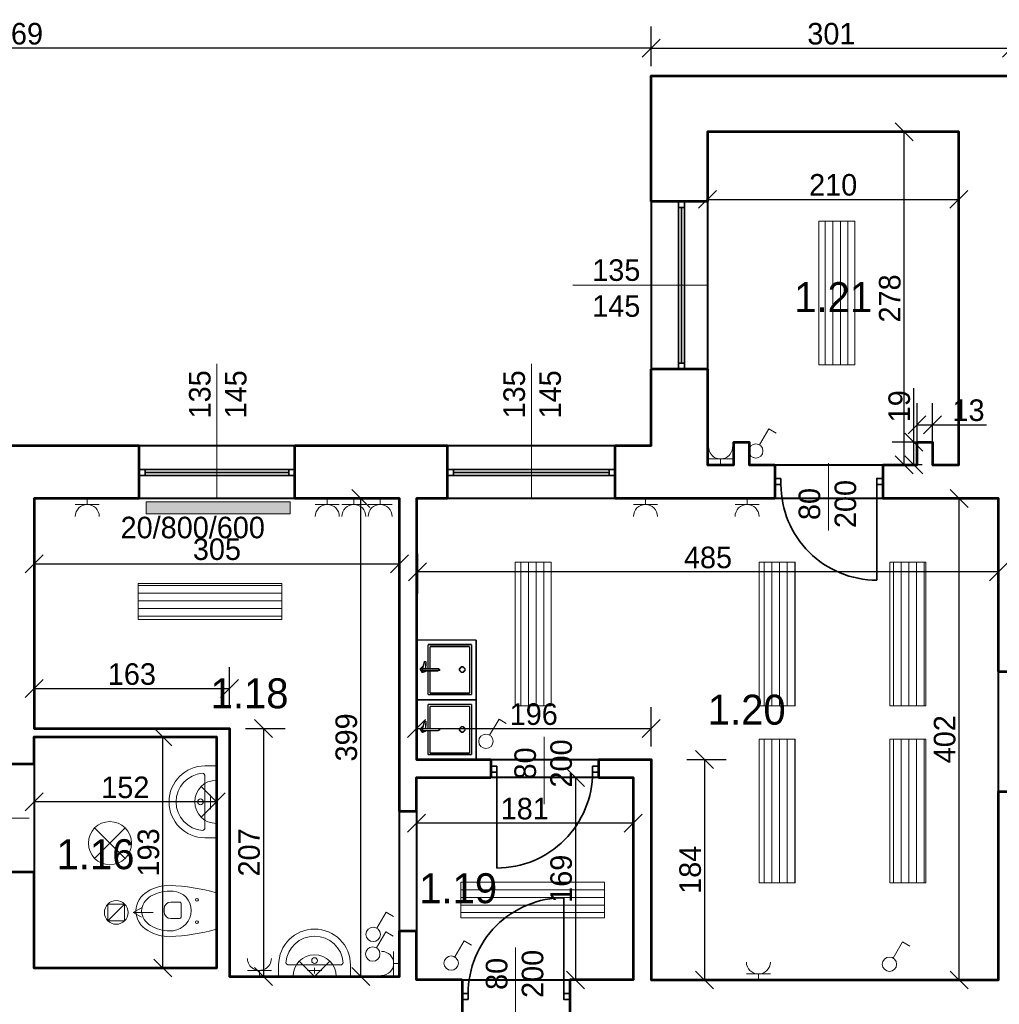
# Model space of a CAD drawing. Header units: millimetres. Extents: x 410204 to 467463, y -88400 to -47908.
# Tile 15 of 30: x 461798 to 462616, y -52045 to -51223. Entities that reach past the tile are written whole.
import ezdxf
from ezdxf.enums import TextEntityAlignment as Align

# ---------------------------------------------------------------- set-up
doc = ezdxf.new("R2010")
doc.units = ezdxf.units.MM
doc.linetypes.add('ACAD_ISO03W100', pattern=[30, 12, -18])
for name, color, linetype, lineweight in [('Apow', 1, 'Continuous', 40), ('Armatura', 7, 'Continuous', 5), ('drzwi', 53, 'Continuous', 35), ('gniazdo', 4, 'Continuous', 18), ('grzejnik', 20, 'Continuous', 18), ('komin', 213, 'Continuous', 18), ('okno', 211, 'Continuous', 35), ('opis', 47, 'Continuous', 18), ('opis powierzchnie', 10, 'Continuous', 18), ('oświetlenie', 40, 'Continuous', 18), ('przerywana', 120, 'ACAD_ISO03W100', 9), ('sanitariaty', 7, 'Continuous', 5), ('widok', 136, 'Continuous', 18), ('ściany', 21, 'Continuous', 53)]:
    doc.layers.add(name, color=color, linetype=linetype, lineweight=lineweight)
doc.layers.add('wymiary wewn', color=151, linetype='Continuous')
doc.layers.add('wymiary zewn', color=82, linetype='Continuous')
doc.dimstyles.new('1 100', dxfattribs={"dimtxt": 18, "dimasz": 15, "dimexe": 18, "dimexo": 0.0625, "dimgap": 3, "dimtad": 1, "dimdec": 0, "dimzin": 0, "dimdsep": 46, "dimtxsty": 'Standard', "dimblk": 'OBLIQUE', "dimcen": 0.09, "dimadec": 0, "dimazin": 0, "dimtfac": 1, "dimtdec": 0, "dimtofl": 0, "dimtmove": 0, "dimatfit": 3, "dimldrblk": 'OBLIQUE', "dimfxl": 15, "dimfxlon": 1, "dimtolj": 1, "dimtzin": 0, "dimarcsym": 0})

# ---------------------------------------------------------------- blocks, each defined once
blk = doc.blocks.new('_Oblique')
at = {"color": 0, "linetype": 'ByBlock', "lineweight": -2}
blk.add_line((-0.5, -0.5), (0.5, 0.5), dxfattribs=at)
blk = doc.blocks.new('*D15872')
at = {"layer": 'Defpoints', "color": 0}
for p in [(461810.19, -51622.62), (462115.19, -51622.62), (462115.19, -51677.08)]:
    blk.add_point(p, dxfattribs=at)
at = {"layer": 'wymiary wewn', "color": 0, "lineweight": -2}
for p, q in [((461810.19, -51662.08), (461810.19, -51695.08)), ((462115.19, -51662.08), (462115.19, -51695.08)), ((461810.19, -51677.08), (462115.19, -51677.08))]:
    blk.add_line(p, q, dxfattribs=at)
at = {"layer": 'wymiary wewn', "color": 0, "linetype": 'ByBlock', "lineweight": -2, "xscale": 15, "yscale": 15, "zscale": 15, "rotation": 180}
blk.add_blockref('_Oblique', (461810.19, -51677.08), dxfattribs=at)
at = {"layer": 'wymiary wewn', "color": 0, "linetype": 'ByBlock', "lineweight": -2, "xscale": 15, "yscale": 15, "zscale": 15}
blk.add_blockref('_Oblique', (462115.19, -51677.08), dxfattribs=at)
at = {"layer": 'wymiary wewn', "color": 0, "insert": (461962.69, -51665.08), "char_height": 18, "attachment_point": 5}
blk.add_mtext('\\A1;305', dxfattribs=at)
blk = doc.blocks.new('*D15873')
at = {"layer": 'Defpoints', "color": 0}
for p in [(462082.77, -51622.62), (462115.19, -51622.62), (462115.19, -52021.62)]:
    blk.add_point(p, dxfattribs=at)
at = {"layer": 'wymiary wewn', "color": 0, "lineweight": -2}
for p, q in [((462097.77, -51622.62), (462064.77, -51622.62)), ((462082.77, -52021.62), (462082.77, -51622.62)), ((462097.77, -52021.62), (462064.77, -52021.62))]:
    blk.add_line(p, q, dxfattribs=at)
at = {"layer": 'wymiary wewn', "color": 0, "linetype": 'ByBlock', "lineweight": -2, "xscale": 15, "yscale": 15, "zscale": 15}
for p, rotation in [((462082.77, -51622.62), 90), ((462082.77, -52021.62), 270)]:
    blk.add_blockref('_Oblique', p, dxfattribs=dict(at, rotation=rotation))
at = {"layer": 'wymiary wewn', "color": 0, "insert": (462070.77, -51822.12), "char_height": 18, "attachment_point": 5, "rotation": 90}
blk.add_mtext('\\A1;399', dxfattribs=at)
blk = doc.blocks.new('*D15874')
at = {"layer": 'Defpoints', "color": 0}
for p in [(461810.19, -51821.62), (461962.19, -51821.62), (461810.19, -51875.91)]:
    blk.add_point(p, dxfattribs=at)
at = {"layer": 'wymiary wewn', "color": 0, "lineweight": -2}
for p, q in [((461810.19, -51860.91), (461810.19, -51893.91)), ((461962.19, -51860.91), (461962.19, -51893.91)), ((461962.19, -51875.91), (461810.19, -51875.91))]:
    blk.add_line(p, q, dxfattribs=at)
at = {"layer": 'wymiary wewn', "color": 0, "linetype": 'ByBlock', "lineweight": -2, "xscale": 15, "yscale": 15, "zscale": 15, "rotation": 180}
blk.add_blockref('_Oblique', (461810.19, -51875.91), dxfattribs=at)
at = {"layer": 'wymiary wewn', "color": 0, "linetype": 'ByBlock', "lineweight": -2, "xscale": 15, "yscale": 15, "zscale": 15}
blk.add_blockref('_Oblique', (461962.19, -51875.91), dxfattribs=at)
at = {"layer": 'wymiary wewn', "color": 0, "insert": (461886.19, -51863.91), "char_height": 18, "attachment_point": 5}
blk.add_mtext('\\A1;152', dxfattribs=at)
blk = doc.blocks.new('*D15875')
at = {"layer": 'Defpoints', "color": 0}
for p in [(461917.56, -51821.62), (461962.19, -51821.62), (461962.19, -52014.62)]:
    blk.add_point(p, dxfattribs=at)
at = {"layer": 'wymiary wewn', "color": 0, "lineweight": -2}
for p, q in [((461932.56, -51821.62), (461899.56, -51821.62)), ((461917.56, -52014.62), (461917.56, -51821.62)), ((461932.56, -52014.62), (461899.56, -52014.62))]:
    blk.add_line(p, q, dxfattribs=at)
at = {"layer": 'wymiary wewn', "color": 0, "linetype": 'ByBlock', "lineweight": -2, "xscale": 15, "yscale": 15, "zscale": 15}
for p, rotation in [((461917.56, -51821.62), 90), ((461917.56, -52014.62), 270)]:
    blk.add_blockref('_Oblique', p, dxfattribs=dict(at, rotation=rotation))
at = {"layer": 'wymiary wewn', "color": 0, "insert": (461905.56, -51918.12), "char_height": 18, "attachment_point": 5, "rotation": 90}
blk.add_mtext('\\A1;193', dxfattribs=at)
blk = doc.blocks.new('*D15876')
at = {"layer": 'Defpoints', "color": 0}
for p in [(462130.19, -51622.62), (462615.19, -51622.62), (462130.19, -51683.96)]:
    blk.add_point(p, dxfattribs=at)
at = {"layer": 'wymiary wewn', "color": 0, "lineweight": -2}
for p, q in [((462130.19, -51668.96), (462130.19, -51701.96)), ((462615.19, -51668.96), (462615.19, -51701.96)), ((462615.19, -51683.96), (462130.19, -51683.96))]:
    blk.add_line(p, q, dxfattribs=at)
at = {"layer": 'wymiary wewn', "color": 0, "linetype": 'ByBlock', "lineweight": -2, "xscale": 15, "yscale": 15, "zscale": 15, "rotation": 180}
blk.add_blockref('_Oblique', (462130.19, -51683.96), dxfattribs=at)
at = {"layer": 'wymiary wewn', "color": 0, "linetype": 'ByBlock', "lineweight": -2, "xscale": 15, "yscale": 15, "zscale": 15}
blk.add_blockref('_Oblique', (462615.19, -51683.96), dxfattribs=at)
at = {"layer": 'wymiary wewn', "color": 0, "insert": (462372.69, -51671.96), "char_height": 18, "attachment_point": 5}
blk.add_mtext('\\A1;485', dxfattribs=at)
blk = doc.blocks.new('*D15879')
at = {"layer": 'Defpoints', "color": 0}
for p in [(462582.35, -51622.62), (462615.19, -51622.62), (462615.19, -52024.62)]:
    blk.add_point(p, dxfattribs=at)
at = {"layer": 'wymiary wewn', "color": 0, "lineweight": -2}
for p, q in [((462597.35, -51622.62), (462564.35, -51622.62)), ((462582.35, -52024.62), (462582.35, -51622.62)), ((462597.35, -52024.62), (462564.35, -52024.62))]:
    blk.add_line(p, q, dxfattribs=at)
at = {"layer": 'wymiary wewn', "color": 0, "linetype": 'ByBlock', "lineweight": -2, "xscale": 15, "yscale": 15, "zscale": 15}
for p, rotation in [((462582.35, -51622.62), 90), ((462582.35, -52024.62), 270)]:
    blk.add_blockref('_Oblique', p, dxfattribs=dict(at, rotation=rotation))
at = {"layer": 'wymiary wewn', "color": 0, "insert": (462570.35, -51823.62), "char_height": 18, "attachment_point": 5, "rotation": 90}
blk.add_mtext('\\A1;402', dxfattribs=at)
blk = doc.blocks.new('*D15880')
at = {"layer": 'Defpoints', "color": 0}
for p in [(462129.19, -51855.62), (462310.19, -51855.62), (462129.19, -51893.67)]:
    blk.add_point(p, dxfattribs=at)
at = {"layer": 'wymiary wewn', "color": 0, "lineweight": -2}
for p, q in [((462129.19, -51878.67), (462129.19, -51911.67)), ((462310.19, -51878.67), (462310.19, -51911.67)), ((462310.19, -51893.67), (462129.19, -51893.67))]:
    blk.add_line(p, q, dxfattribs=at)
at = {"layer": 'wymiary wewn', "color": 0, "linetype": 'ByBlock', "lineweight": -2, "xscale": 15, "yscale": 15, "zscale": 15, "rotation": 180}
blk.add_blockref('_Oblique', (462129.19, -51893.67), dxfattribs=at)
at = {"layer": 'wymiary wewn', "color": 0, "linetype": 'ByBlock', "lineweight": -2, "xscale": 15, "yscale": 15, "zscale": 15}
blk.add_blockref('_Oblique', (462310.19, -51893.67), dxfattribs=at)
at = {"layer": 'wymiary wewn', "color": 0, "insert": (462219.69, -51881.67), "char_height": 18, "attachment_point": 5}
blk.add_mtext('\\A1;181', dxfattribs=at)
blk = doc.blocks.new('*D15881')
at = {"layer": 'Defpoints', "color": 0}
for p in [(462310.19, -51855.62), (462262.15, -52024.62), (462310.19, -52024.62)]:
    blk.add_point(p, dxfattribs=at)
at = {"layer": 'wymiary wewn', "color": 0, "lineweight": -2}
for p, q in [((462277.15, -51855.62), (462244.15, -51855.62)), ((462262.15, -51855.62), (462262.15, -52024.62)), ((462277.15, -52024.62), (462244.15, -52024.62))]:
    blk.add_line(p, q, dxfattribs=at)
at = {"layer": 'wymiary wewn', "color": 0, "linetype": 'ByBlock', "lineweight": -2, "xscale": 15, "yscale": 15, "zscale": 15}
for p, rotation in [((462262.15, -51855.62), 90), ((462262.15, -52024.62), 270)]:
    blk.add_blockref('_Oblique', p, dxfattribs=dict(at, rotation=rotation))
at = {"layer": 'wymiary wewn', "color": 0, "insert": (462250.15, -51940.12), "char_height": 18, "attachment_point": 5, "rotation": 90}
blk.add_mtext('\\A1;169', dxfattribs=at)
blk = doc.blocks.new('*D15882')
at = {"layer": 'Defpoints', "color": 0}
for p in [(462325.19, -51814.78), (462129.19, -51840.62), (462325.19, -51840.62)]:
    blk.add_point(p, dxfattribs=at)
at = {"layer": 'wymiary wewn', "color": 0, "lineweight": -2}
for p, q in [((462129.19, -51829.78), (462129.19, -51796.78)), ((462325.19, -51829.78), (462325.19, -51796.78)), ((462129.19, -51814.78), (462325.19, -51814.78))]:
    blk.add_line(p, q, dxfattribs=at)
at = {"layer": 'wymiary wewn', "color": 0, "linetype": 'ByBlock', "lineweight": -2, "xscale": 15, "yscale": 15, "zscale": 15, "rotation": 180}
blk.add_blockref('_Oblique', (462129.19, -51814.78), dxfattribs=at)
at = {"layer": 'wymiary wewn', "color": 0, "linetype": 'ByBlock', "lineweight": -2, "xscale": 15, "yscale": 15, "zscale": 15}
blk.add_blockref('_Oblique', (462325.19, -51814.78), dxfattribs=at)
at = {"layer": 'wymiary wewn', "color": 0, "insert": (462227.19, -51802.78), "char_height": 18, "attachment_point": 5}
blk.add_mtext('\\A1;196', dxfattribs=at)
blk = doc.blocks.new('*D15883')
at = {"layer": 'Defpoints', "color": 0}
for p in [(462325.19, -51840.62), (462325.19, -52024.62), (462369.87, -52024.62)]:
    blk.add_point(p, dxfattribs=at)
at = {"layer": 'wymiary wewn', "color": 0, "lineweight": -2}
for p, q in [((462354.87, -51840.62), (462387.87, -51840.62)), ((462369.87, -51840.62), (462369.87, -52024.62)), ((462354.87, -52024.62), (462387.87, -52024.62))]:
    blk.add_line(p, q, dxfattribs=at)
at = {"layer": 'wymiary wewn', "color": 0, "linetype": 'ByBlock', "lineweight": -2, "xscale": 15, "yscale": 15, "zscale": 15}
for p, rotation in [((462369.87, -51840.62), 90), ((462369.87, -52024.62), 270)]:
    blk.add_blockref('_Oblique', p, dxfattribs=dict(at, rotation=rotation))
at = {"layer": 'wymiary wewn', "color": 0, "insert": (462357.87, -51932.62), "char_height": 18, "attachment_point": 5, "rotation": 90}
blk.add_mtext('\\A1;184', dxfattribs=at)
blk = doc.blocks.new('*D15884')
at = {"layer": 'Defpoints', "color": 0}
for p in [(461973.19, -51781.33), (461810.19, -51814.62), (461973.19, -51814.62)]:
    blk.add_point(p, dxfattribs=at)
at = {"layer": 'wymiary wewn', "color": 0, "lineweight": -2}
for p, q in [((461810.19, -51796.33), (461810.19, -51763.33)), ((461973.19, -51796.33), (461973.19, -51763.33)), ((461810.19, -51781.33), (461973.19, -51781.33))]:
    blk.add_line(p, q, dxfattribs=at)
at = {"layer": 'wymiary wewn', "color": 0, "linetype": 'ByBlock', "lineweight": -2, "xscale": 15, "yscale": 15, "zscale": 15, "rotation": 180}
blk.add_blockref('_Oblique', (461810.19, -51781.33), dxfattribs=at)
at = {"layer": 'wymiary wewn', "color": 0, "linetype": 'ByBlock', "lineweight": -2, "xscale": 15, "yscale": 15, "zscale": 15}
blk.add_blockref('_Oblique', (461973.19, -51781.33), dxfattribs=at)
at = {"layer": 'wymiary wewn', "color": 0, "insert": (461891.69, -51769.33), "char_height": 18, "attachment_point": 5}
blk.add_mtext('\\A1;163', dxfattribs=at)
blk = doc.blocks.new('*D15885')
at = {"layer": 'Defpoints', "color": 0}
for p in [(461973.19, -51814.62), (461973.19, -52021.62), (462001.62, -52021.62)]:
    blk.add_point(p, dxfattribs=at)
at = {"layer": 'wymiary wewn', "color": 0, "lineweight": -2}
for p, q in [((461986.62, -51814.62), (462019.62, -51814.62)), ((462001.62, -51814.62), (462001.62, -52021.62)), ((461986.62, -52021.62), (462019.62, -52021.62))]:
    blk.add_line(p, q, dxfattribs=at)
at = {"layer": 'wymiary wewn', "color": 0, "linetype": 'ByBlock', "lineweight": -2, "xscale": 15, "yscale": 15, "zscale": 15}
for p, rotation in [((462001.62, -51814.62), 90), ((462001.62, -52021.62), 270)]:
    blk.add_blockref('_Oblique', p, dxfattribs=dict(at, rotation=rotation))
at = {"layer": 'wymiary wewn', "color": 0, "insert": (461989.62, -51918.12), "char_height": 18, "attachment_point": 5, "rotation": 90}
blk.add_mtext('\\A1;207', dxfattribs=at)
blk = doc.blocks.new('*D15890')
at = {"layer": 'Defpoints', "color": 0}
for p in [(462372.19, -51316.62), (462582.19, -51316.62), (462582.19, -51372.87)]:
    blk.add_point(p, dxfattribs=at)
at = {"layer": 'wymiary wewn', "color": 0, "lineweight": -2}
for p, q in [((462372.19, -51357.87), (462372.19, -51390.87)), ((462582.19, -51357.87), (462582.19, -51390.87)), ((462372.19, -51372.87), (462582.19, -51372.87))]:
    blk.add_line(p, q, dxfattribs=at)
at = {"layer": 'wymiary wewn', "color": 0, "linetype": 'ByBlock', "lineweight": -2, "xscale": 15, "yscale": 15, "zscale": 15, "rotation": 180}
blk.add_blockref('_Oblique', (462372.19, -51372.87), dxfattribs=at)
at = {"layer": 'wymiary wewn', "color": 0, "linetype": 'ByBlock', "lineweight": -2, "xscale": 15, "yscale": 15, "zscale": 15}
blk.add_blockref('_Oblique', (462582.19, -51372.87), dxfattribs=at)
at = {"layer": 'wymiary wewn', "color": 0, "insert": (462477.19, -51360.87), "char_height": 18, "attachment_point": 5}
blk.add_mtext('\\A1;210', dxfattribs=at)
blk = doc.blocks.new('*D15891')
at = {"layer": 'Defpoints', "color": 0}
for p in [(462536.52, -51316.62), (462591.19, -51316.62), (462591.19, -51594.62)]:
    blk.add_point(p, dxfattribs=at)
at = {"layer": 'wymiary wewn', "color": 0, "lineweight": -2}
for p, q in [((462551.52, -51316.62), (462518.52, -51316.62)), ((462536.52, -51594.62), (462536.52, -51316.62)), ((462551.52, -51594.62), (462518.52, -51594.62))]:
    blk.add_line(p, q, dxfattribs=at)
at = {"layer": 'wymiary wewn', "color": 0, "linetype": 'ByBlock', "lineweight": -2, "xscale": 15, "yscale": 15, "zscale": 15}
for p, rotation in [((462536.52, -51316.62), 90), ((462536.52, -51594.62), 270)]:
    blk.add_blockref('_Oblique', p, dxfattribs=dict(at, rotation=rotation))
at = {"layer": 'wymiary wewn', "color": 0, "insert": (462524.52, -51455.62), "char_height": 18, "attachment_point": 5, "rotation": 90}
blk.add_mtext('\\A1;278', dxfattribs=at)
blk = doc.blocks.new('*D15892')
at = {"layer": 'Defpoints', "color": 0}
for p in [(462544.44, -51575.62), (462547.19, -51575.62), (462547.19, -51594.62)]:
    blk.add_point(p, dxfattribs=at)
at = {"layer": 'wymiary wewn', "color": 0, "lineweight": -2}
for p, q in [((462544.44, -51575.62), (462544.44, -51530.62)), ((462547.13, -51575.62), (462526.44, -51575.62)), ((462544.44, -51594.62), (462544.44, -51575.62)), ((462547.13, -51594.62), (462526.44, -51594.62))]:
    blk.add_line(p, q, dxfattribs=at)
at = {"layer": 'wymiary wewn', "color": 0, "linetype": 'ByBlock', "lineweight": -2, "xscale": 15, "yscale": 15, "zscale": 15}
for p, rotation in [((462544.44, -51575.62), 90), ((462544.44, -51594.62), 270)]:
    blk.add_blockref('_Oblique', p, dxfattribs=dict(at, rotation=rotation))
at = {"layer": 'wymiary wewn', "color": 0, "insert": (462532.44, -51545.62), "char_height": 18, "attachment_point": 5, "rotation": 90}
blk.add_mtext('\\A1;19', dxfattribs=at)
blk = doc.blocks.new('*D15893')
at = {"layer": 'Defpoints', "color": 0}
for p in [(462560.19, -51561.04), (462547.19, -51575.62), (462560.19, -51575.62)]:
    blk.add_point(p, dxfattribs=at)
at = {"layer": 'wymiary wewn', "color": 0, "lineweight": -2}
for p, q in [((462547.19, -51575.55), (462547.19, -51543.04)), ((462560.19, -51575.55), (462560.19, -51543.04)), ((462547.19, -51561.04), (462560.19, -51561.04)), ((462560.19, -51561.04), (462605.19, -51561.04))]:
    blk.add_line(p, q, dxfattribs=at)
at = {"layer": 'wymiary wewn', "color": 0, "linetype": 'ByBlock', "lineweight": -2, "xscale": 15, "yscale": 15, "zscale": 15, "rotation": 180}
blk.add_blockref('_Oblique', (462547.19, -51561.04), dxfattribs=at)
at = {"layer": 'wymiary wewn', "color": 0, "linetype": 'ByBlock', "lineweight": -2, "xscale": 15, "yscale": 15, "zscale": 15}
blk.add_blockref('_Oblique', (462560.19, -51561.04), dxfattribs=at)
at = {"layer": 'wymiary wewn', "color": 0, "insert": (462590.19, -51549.04), "char_height": 18, "attachment_point": 5}
blk.add_mtext('\\A1;13', dxfattribs=at)
blk = doc.blocks.new('d80')
at = {"layer": 'drzwi'}
blk.add_line((4992.34, 681.03), (5072.34, 681.03), dxfattribs=at)
for points in [[(4987.34, 686.03), (4992.34, 686.03), (4992.34, 681.03), (4987.34, 681.03)], [(4987.34, 601.03), (4992.34, 601.03), (4992.34, 596.03), (4987.34, 596.03)]]:
    blk.add_lwpolyline(points, close=True, dxfattribs=at)
blk.add_arc((4992.34, 681.03), 80, 270, 0, dxfattribs=at)
blk = doc.blocks.new('um2')
at = {"layer": 'sanitariaty'}
for p, q in [((61449.71, 27008.99), (61459.21, 27008.99)), ((61449.71, 26948.99), (61449.71, 27008.99)), ((61459.31, 26957.39), (61459.31, 27000.59)), ((61454.51, 26972.99), (61454.51, 26984.99)), ((61456.91, 26978.99), (61452.11, 26978.99)), ((61449.71, 26948.99), (61459.21, 26948.99))]:
    blk.add_line(p, q, dxfattribs=at)
blk.add_circle((61462.91, 26978.99), 2.4, dxfattribs=at)
for centre, radius, start, end in [((61459.21, 26978.99), 30, 270, 90), ((61461.71, 27000.59), 2.4, 103.83076, 180), ((61459.31, 26978.99), 24, 274.36411, 85.63589), ((61461.71, 26957.39), 2.4, 180, 256.16924)]:
    blk.add_arc(centre, radius, start, end, dxfattribs=at)
blk = doc.blocks.new('lampa')
at = {"layer": 'oświetlenie'}
for p, q in [((135722.53, -38772.71), (135747.98, -38798.16)), ((135722.53, -38798.16), (135747.98, -38772.71))]:
    blk.add_line(p, q, dxfattribs=at)
blk.add_circle((135735.26, -38785.43), 18, dxfattribs=at)
blk = doc.blocks.new('kinkiet')
at = {"layer": 'oświetlenie'}
for q in [(134450.98, -38163.11), (134450.98, -38188.56)]:
    blk.add_line((134438.26, -38175.84), q, dxfattribs=at)
blk.add_arc((134438.26, -38175.84), 18, 270, 90, dxfattribs=at)
blk = doc.blocks.new('świetlówka')
at = {"layer": 'oświetlenie', "transparency": 33554687}
h = blk.add_hatch(dxfattribs=at)
h.set_pattern_fill('ANSI31', color=256, scale=2, angle=45)
h.paths.add_polyline_path([(135304.26, -38767.84), (135304.26, -38887.84), (135334.26, -38887.84), (135334.26, -38767.84)])
at = {"layer": 'oświetlenie'}
blk.add_lwpolyline([(135304.26, -38767.84), (135334.26, -38767.84), (135334.26, -38887.84), (135304.26, -38887.84)], close=True, dxfattribs=at)
blk = doc.blocks.new('gniazdo')
at = {"layer": 'gniazdo'}
for p, q in [((135889.26, -37717.91), (135889.26, -37737.91)), ((135894.26, -37727.91), (135889.26, -37727.91))]:
    blk.add_line(p, q, dxfattribs=at)
blk.add_arc((135879.26, -37727.91), 10, 270, 90, dxfattribs=at)
blk = doc.blocks.new('łącznik')
at = {"layer": 'gniazdo'}
for p, q in [((135306.82, -38673), (135314.71, -38659.62)), ((135314.71, -38659.62), (135320.74, -38663.17))]:
    blk.add_line(p, q, dxfattribs=at)
blk.add_circle((135303.77, -38678.17), 6, dxfattribs=at)
blk = doc.blocks.new('ZLEW')
at = {"layer": 'sanitariaty', "const_width": 1.27}
for points in [[(137057.1, -35373.15), (137007.14, -35373.15), (137007.14, -35423.1)], [(137057.1, -35373.15), (137057.1, -35423.1)], [(137016.87, -35376.96), (137053.28, -35376.96)], [(137016.87, -35397.28), (137016.87, -35376.96)], [(137051.58, -35378.66), (137018.57, -35378.66)], [(137018.57, -35378.66), (137018.57, -35397.28)], [(137051.58, -35417.6), (137051.58, -35378.66)], [(137053.28, -35418.87), (137053.28, -35376.96)], [(137012.88, -35395.58), (137012.3, -35395.58), (137010.6, -35397.21), (137010.56, -35397.5), (137010.5, -35397.77), (137011.77, -35400), (137012.05, -35400.1), (137012.31, -35400.2), (137014.72, -35399.32), (137014.87, -35399.08)], [(137025.35, -35397.28), (137019.42, -35397.28), (137012.21, -35397.28), (137013.91, -35391.35), (137014.76, -35391.35), (137015.19, -35391.78), (137014.76, -35397.28)], [(137012.21, -35397.28), (137012.21, -35398.97)], [(137026.19, -35397.91), (137026.19, -35397.75), (137025.7, -35397.28), (137025.55, -35397.28)], [(137025.55, -35398.54), (137025.7, -35398.54), (137026.19, -35398.06), (137026.19, -35397.91)], [(137025.35, -35398.97), (137019.42, -35398.97), (137012.21, -35398.97)], [(137016.87, -35418.87), (137016.87, -35398.97)], [(137018.57, -35398.97), (137018.57, -35417.6)], [(137016.87, -35418.87), (137053.28, -35418.87)], [(137018.57, -35417.6), (137051.58, -35417.6)], [(137007.14, -35423.1), (137057.1, -35423.1)]]:
    blk.add_lwpolyline(points, dxfattribs=at)
blk.add_lwpolyline([(137047.78, -35397.91), (137047.78, -35397.32), (137046.03, -35395.58), (137045.45, -35395.58), (137044.86, -35395.58), (137043.12, -35397.32), (137043.12, -35397.91), (137043.12, -35398.49), (137044.86, -35400.24), (137045.45, -35400.24), (137046.03, -35400.24), (137047.78, -35398.49), (137047.78, -35397.91)], close=True, dxfattribs=at)
at = {"layer": 'sanitariaty'}
blk.add_lwpolyline([(137026.61, -35398.13), (137026.61, -35397.7), (137026.19, -35397.7), (137025.77, -35398.13), (137026.19, -35398.54), (137026.61, -35398.54), (137026.61, -35398.13)], close=True, dxfattribs=at)
blk.add_lwpolyline([(137026.61, -35398.13), (137026.61, -35397.7), (137026.19, -35397.7), (137025.77, -35398.13), (137026.19, -35398.54), (137026.61, -35398.54), (137026.61, -35398.13)], close=True, dxfattribs=at)
blk = doc.blocks.new('*D15943')
at = {"layer": 'Defpoints', "color": 0}
for p in [(461256.19, -51246.69), (461256.19, -51578.62), (462325.19, -51578.62)]:
    blk.add_point(p, dxfattribs=at)
at = {"layer": 'wymiary zewn', "color": 0, "lineweight": -2}
for p, q in [((461256.19, -51261.69), (461256.19, -51228.69)), ((462325.19, -51261.69), (462325.19, -51228.69)), ((462325.19, -51246.69), (461256.19, -51246.69))]:
    blk.add_line(p, q, dxfattribs=at)
at = {"layer": 'wymiary zewn', "color": 0, "linetype": 'ByBlock', "lineweight": -2, "xscale": 15, "yscale": 15, "zscale": 15, "rotation": 180}
blk.add_blockref('_Oblique', (461256.19, -51246.69), dxfattribs=at)
at = {"layer": 'wymiary zewn', "color": 0, "linetype": 'ByBlock', "lineweight": -2, "xscale": 15, "yscale": 15, "zscale": 15}
blk.add_blockref('_Oblique', (462325.19, -51246.69), dxfattribs=at)
at = {"layer": 'wymiary zewn', "color": 0, "insert": (461790.69, -51234.69), "char_height": 18, "attachment_point": 5}
blk.add_mtext('\\A1;1069', dxfattribs=at)
blk = doc.blocks.new('*D15944')
at = {"layer": 'Defpoints', "color": 0}
for p in [(462626.19, -51246.69), (462325.19, -51269.62), (462626.19, -51269.62)]:
    blk.add_point(p, dxfattribs=at)
at = {"layer": 'wymiary zewn', "color": 0, "lineweight": -2}
for p, q in [((462325.19, -51261.69), (462325.19, -51228.69)), ((462626.19, -51261.69), (462626.19, -51228.69)), ((462325.19, -51246.69), (462626.19, -51246.69))]:
    blk.add_line(p, q, dxfattribs=at)
at = {"layer": 'wymiary zewn', "color": 0, "linetype": 'ByBlock', "lineweight": -2, "xscale": 15, "yscale": 15, "zscale": 15, "rotation": 180}
blk.add_blockref('_Oblique', (462325.19, -51246.69), dxfattribs=at)
at = {"layer": 'wymiary zewn', "color": 0, "linetype": 'ByBlock', "lineweight": -2, "xscale": 15, "yscale": 15, "zscale": 15}
blk.add_blockref('_Oblique', (462626.19, -51246.69), dxfattribs=at)
at = {"layer": 'wymiary zewn', "color": 0, "insert": (462475.69, -51234.69), "char_height": 18, "attachment_point": 5}
blk.add_mtext('\\A1;301', dxfattribs=at)
blk = doc.blocks.new('*D15947')
at = {"layer": 'Defpoints', "color": 0}
for p in [(461190.73, -51269.62), (462325.19, -51269.62), (461256.19, -51578.62)]:
    blk.add_point(p, dxfattribs=at)
at = {"layer": 'wymiary zewn', "color": 0, "lineweight": -2}
for p, q in [((461205.73, -51269.62), (461172.73, -51269.62)), ((461190.73, -51578.62), (461190.73, -51269.62)), ((461205.73, -51578.62), (461172.73, -51578.62))]:
    blk.add_line(p, q, dxfattribs=at)
at = {"layer": 'wymiary zewn', "color": 0, "linetype": 'ByBlock', "lineweight": -2, "xscale": 15, "yscale": 15, "zscale": 15}
for p, rotation in [((461190.73, -51269.62), 90), ((461190.73, -51578.62), 270)]:
    blk.add_blockref('_Oblique', p, dxfattribs=dict(at, rotation=rotation))
at = {"layer": 'wymiary zewn', "color": 0, "insert": (461178.73, -51424.12), "char_height": 18, "attachment_point": 5, "rotation": 90}
blk.add_mtext('\\A1;309', dxfattribs=at)
blk = doc.blocks.new('KKP2000-kolo5-B01x0303')
at = {"layer": 'Armatura'}
for p, q in [((12.74, 0), (-12.74, 0)), ((-5.27, -25.53), (-5.27, -31.55)), ((5.22, -24.53), (-4.27, -24.53)), ((6.22, -31.55), (6.22, -25.53)), ((-0.43, -36.39), (1.38, -36.39))]:
    blk.add_line(p, q, dxfattribs=at)
for points in [[(12.74, 0, -0.049843), (17.88, -32.34, -0.128538), (13.65, -47.73, -1.118673)], [(-12.74, 0, 0.049843), (-17.88, -32.34, 0.128538), (-13.65, -47.73, 1.118673)], [(-13.72, -30.08, -0.379101), (0.26, -17.5, -0.602958)], [(13.73, -30.12, 0.407092), (0.26, -17.5, 0.602958)], [(-13.72, -30.08, 0.003662), (-13.88, -32.43, 0.127016), (-10.2, -45.71, 0.127016)], [(13.73, -30.12, -0.003603), (13.88, -32.43, -0.127016), (10.2, -45.71, -0.127016)], [(-13.65, -47.73, 0.249554), (0, -56, 0.706553)], [(-10.2, -45.71, 0.244492), (0, -51.99)], [(10.2, -45.71, -0.244492), (0, -51.99)], [(13.65, -47.73, -0.249554), (0, -56, -0.706553)]]:
    blk.add_lwpolyline(points, format="xyb", dxfattribs=at)
for centre in [(-7.75, -13.5), (7.75, -13.5)]:
    blk.add_circle(centre, 1, dxfattribs=at)
for centre, radius, start, end in [((-4.27, -25.53), 1, 90, 180), ((5.22, -25.53), 1, 0, 90), ((-0.43, -31.55), 4.84, 180, 270), ((1.38, -31.55), 4.84, 270, 0)]:
    blk.add_arc(centre, radius, start, end, dxfattribs=at)

msp = doc.modelspace()

# ---------------------------------------------------------------- hatches: boundary and pattern name
at = {"layer": 'grzejnik', "transparency": 33554687}
h = msp.add_hatch(color=256, dxfattribs=at)
h.dxf.hatch_style = 1
h.paths.add_polyline_path([(462023.71, -51625.31), (461903.71, -51625.31), (461903.71, -51635.31), (462023.71, -51635.31)])

# ---------------------------------------------------------------- linework, layer by layer
at = {"layer": 'Apow'}
msp.add_line((462325.19, -51269.62), (462325.19, -51578.62), dxfattribs=at)
for points in [[(465253.19, -51578.62), (464180.19, -51578.62), (464180.19, -51578.62), (463887.19, -51578.62), (463887.19, -51578.62), (462626.19, -51578.62), (462626.19, -51269.62), (462325.19, -51269.62), (462325.19, -51578.62), (461256.19, -51578.62), (461256.19, -52729.62), (465253.19, -52729.62)], [(462582.19, -51594.62), (462582.19, -51316.62), (462372.19, -51316.62), (462372.19, -51594.62), (462394.19, -51594.62), (462394.19, -51575.62), (462407.19, -51575.62), (462407.19, -51594.62), (462547.19, -51594.62), (462547.19, -51575.62), (462560.19, -51575.62), (462560.19, -51594.62)], [(461973.19, -51814.62), (461973.19, -52021.62), (462115.19, -52021.62), (462115.19, -51622.62), (461810.19, -51622.62), (461810.19, -51814.62)], [(462129.19, -51622.62), (462129.19, -51840.62), (462325.19, -51840.62), (462325.19, -52024.62), (462615.19, -52024.62), (462615.19, -51622.62), (462130.19, -51622.62)], [(461962.19, -52014.62), (461962.19, -51821.62), (461810.19, -51821.62), (461810.19, -52014.62)], [(462310.19, -52024.62), (462310.19, -51855.62), (462129.19, -51855.62), (462129.19, -52024.62)]]:
    msp.add_lwpolyline(points, close=True, dxfattribs=at)
at = {"layer": 'grzejnik'}
msp.add_lwpolyline([(462023.71, -51625.31), (462023.71, -51635.31), (461903.71, -51635.31), (461903.71, -51625.31)], close=True, dxfattribs=at)
at = {"layer": 'komin'}
for p, q in [((461885.63, -51961.2), (461871.63, -51975.2)), ((461899.78, -51964.3), (461892.74, -51968.2)), ((461892.74, -51968.2), (461909.51, -51968.2)), ((461899.78, -51972.11), (461892.74, -51968.2))]:
    msp.add_line(p, q, dxfattribs=at)
msp.add_lwpolyline([(461885.63, -51961.2), (461885.63, -51975.2), (461871.63, -51975.2), (461871.63, -51961.2)], close=True, dxfattribs=at)
msp.add_circle((461878.63, -51968.2), 9.9, dxfattribs=at)
at = {"layer": 'okno'}
for p, q in [((462348.13, -51379.54), (462348.13, -51509.54)), ((462350.63, -51379.54), (462350.63, -51509.54)), ((462353.13, -51379.54), (462353.13, -51509.54)), ((462022.69, -51598.56), (461902.69, -51598.56)), ((462290.19, -51598.56), (462160.19, -51598.56)), ((462022.69, -51601.06), (461902.69, -51601.06)), ((462022.69, -51603.56), (461902.69, -51603.56)), ((462290.19, -51601.06), (462160.19, -51601.06)), ((462290.19, -51603.56), (462160.19, -51603.56))]:
    msp.add_line(p, q, dxfattribs=at)
for points in [[(462353.13, -51379.54), (462353.13, -51374.54), (462348.13, -51374.54), (462348.13, -51379.54)], [(462353.13, -51514.54), (462353.13, -51509.54), (462348.13, -51509.54), (462348.13, -51514.54)], [(461897.69, -51603.56), (461902.69, -51603.56), (461902.69, -51598.56), (461897.69, -51598.56)], [(462022.69, -51603.56), (462027.69, -51603.56), (462027.69, -51598.56), (462022.69, -51598.56)], [(462155.19, -51603.56), (462160.19, -51603.56), (462160.19, -51598.56), (462155.19, -51598.56)], [(462290.19, -51603.56), (462295.19, -51603.56), (462295.19, -51598.56), (462290.19, -51598.56)]]:
    msp.add_lwpolyline(points, close=True, dxfattribs=at)
at = {"layer": 'opis'}
for p, q in [((462372.19, -51444.54), (462259.74, -51444.54)), ((461962.69, -51622.62), (461962.69, -51510.17)), ((462225.19, -51622.62), (462225.19, -51510.17)), ((462473.26, -51593.15), (462473.26, -51649.38)), ((462235.94, -51877.93), (462235.94, -51821.71)), ((461805.97, -51889.63), (461749.75, -51889.63)), ((462212.07, -52053.63), (462212.07, -51997.41))]:
    msp.add_line(p, q, dxfattribs=at)
at = {"layer": 'przerywana', "ltscale": 0.1}
for p, q in [((462615.19, -51767.14), (462615.19, -51867.14)), ((462115.19, -51883.64), (462115.19, -51983.64)), ((462129.19, -51983.64), (462129.19, -51883.64))]:
    msp.add_line(p, q, dxfattribs=at)
at = {"layer": 'widok'}
for p, q in [((462325.19, -51514.54), (462325.19, -51374.54)), ((462372.19, -51374.54), (462372.19, -51514.54)), ((461897.69, -51578.62), (462027.69, -51578.62)), ((462155.19, -51578.62), (462295.19, -51578.62)), ((462027.69, -51622.62), (461897.69, -51622.62)), ((462295.19, -51622.62), (462155.19, -51622.62))]:
    msp.add_line(p, q, dxfattribs=at)
at = {"layer": 'ściany'}
for p, q in [((462372.19, -51374.54), (462325.19, -51374.54)), ((462372.19, -51514.54), (462325.19, -51514.54)), ((461897.69, -51578.62), (461600.19, -51578.62)), ((461897.69, -51622.62), (461897.69, -51578.62)), ((462155.19, -51578.62), (462027.69, -51578.62)), ((462027.69, -51622.62), (462027.69, -51578.62)), ((462155.19, -51622.62), (462155.19, -51578.62)), ((462325.19, -51578.62), (462295.19, -51578.62)), ((462295.19, -51622.62), (462295.19, -51578.62)), ((462428.62, -51594.62), (462428.62, -51622.62)), ((462518.62, -51594.62), (462518.62, -51622.62)), ((462615.19, -51767.14), (462627.19, -51767.14)), ((461770.19, -51844.27), (461810.19, -51844.27)), ((462191.3, -51840.62), (462191.3, -51855.62)), ((462281.3, -51840.62), (462281.3, -51855.62)), ((462615.19, -51867.14), (462627.19, -51867.14)), ((462115.19, -51883.64), (462129.19, -51883.64)), ((461770.19, -51934.27), (461810.19, -51934.27)), ((462115.19, -51983.64), (462129.19, -51983.64)), ((462167.43, -52024.31), (462167.43, -52052.62)), ((462257.43, -52024.31), (462257.43, -52052.62))]:
    msp.add_line(p, q, dxfattribs=at)
for points in [[(462325.19, -51374.54), (462325.19, -51269.62), (462626.19, -51269.62), (462626.19, -51578.62)], [(462518.62, -51594.62), (462547.19, -51594.62), (462547.19, -51575.62), (462560.19, -51575.62), (462560.19, -51594.62), (462582.19, -51594.62), (462582.19, -51316.62), (462372.19, -51316.62), (462372.19, -51374.54)], [(462325.19, -51578.62), (462325.19, -51514.54)], [(462372.19, -51514.54), (462372.19, -51594.62), (462394.19, -51594.62), (462394.19, -51575.62), (462407.19, -51575.62), (462407.19, -51594.62), (462428.62, -51594.62)], [(461897.69, -51622.62), (461810.19, -51622.62), (461810.19, -51814.62), (461973.19, -51814.62), (461973.19, -52021.62), (462115.19, -52021.62), (462115.19, -51983.64)], [(462115.19, -51883.64), (462115.19, -51622.62), (462027.69, -51622.62)], [(462155.19, -51622.62), (462129.19, -51622.62), (462129.19, -51840.62), (462191.3, -51840.62)], [(462428.62, -51622.62), (462295.19, -51622.62)], [(462615.19, -51767.14), (462615.19, -51622.62), (462518.62, -51622.62)], [(461810.19, -51844.27), (461810.19, -51821.62), (461962.19, -51821.62), (461962.19, -52014.62), (461810.19, -52014.62), (461810.19, -51934.27)], [(462281.3, -51840.62), (462325.19, -51840.62), (462325.19, -52024.62), (462615.19, -52024.62), (462615.19, -51867.14)], [(462129.19, -51883.64), (462129.19, -51855.62), (462191.3, -51855.62)], [(462281.3, -51855.62), (462310.19, -51855.62), (462310.19, -52024.62), (462257.43, -52024.62)], [(462167.43, -52024.62), (462129.19, -52024.62), (462129.19, -51983.64)]]:
    msp.add_lwpolyline(points, dxfattribs=at)

# ---------------------------------------------------------------- block references
at = {"layer": 'gniazdo'}
for p in [(327108.82, -12904.83), (326883.51, -13147.2), (326789.34, -13308.38), (326789.02, -13324.81), (326854.49, -13332.38), (327220.43, -13333.28)]:
    msp.add_blockref('łącznik', p, dxfattribs=at)
at = {"layer": 'gniazdo', "xscale": -1}
for p, rotation in [((424655.28, 84299.64), 89.9999999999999), ((499582.35, -187516.87), 269.9999999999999), ((499782.74, -187516.87), 269.9999999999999), ((499804.95, -187516.87), 269.9999999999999), ((499826.83, -187516.87), 269.9999999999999), ((500048.35, -187516.87), 269.9999999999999), ((500133.2, -187516.87), 269.9999999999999), ((326220.94, -89738.68), 179.9999999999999), ((424270.24, 83872.64), 89.9999999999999), ((424686.85, 83869.64), 89.99999999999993)]:
    msp.add_blockref('gniazdo', p, dxfattribs=dict(at, rotation=rotation))
at = {"layer": 'oświetlenie', "xscale": -1, "rotation": 180}
for p in [(327160.91, -90278.83), (326907.35, -90563.6), (327111.13, -90563.6), (327220.19, -90563.6)]:
    msp.add_blockref('świetlówka', p, dxfattribs=at)
at = {"layer": 'oświetlenie'}
for name, p, rotation in [('świetlówka', (423129.08, -187027.88), 90), ('kinkiet', (596400.45, -90051.75), 180), ('świetlówka', (423398.5, -187277.08), 90), ('kinkiet', (423868.36, -186459.87), 90.00000000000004)]:
    msp.add_blockref(name, p, dxfattribs=dict(at, rotation=rotation))
for name, p in [('świetlówka', (327111.13, -13055.72)), ('świetlówka', (327220.19, -13055.72)), ('lampa', (326138.06, -13124.98))]:
    msp.add_blockref(name, p, dxfattribs=at)
at = {"layer": 'przerywana', "rotation": 270}
msp.add_blockref('d80', (461832.59, -46618.49), dxfattribs=at)
at = {"layer": 'przerywana', "xscale": -1}
for p, rotation in [((462877.33, -46858.81), 89.99999999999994), ((461571.4, -57028.3), 270)]:
    msp.add_blockref('d80', p, dxfattribs=dict(at, rotation=rotation))
at = {"layer": 'sanitariaty'}
for p in [(325122.06, -16367.57), (325122.06, -16417.52)]:
    msp.add_blockref('ZLEW', p, dxfattribs=at)
at = {"layer": 'sanitariaty', "rotation": 180.0000000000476}
msp.add_blockref('um2', (523411.9, -24896.92), dxfattribs=at)
at = {"layer": 'sanitariaty', "xscale": -1.200787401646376, "yscale": 1.200787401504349, "zscale": 1.200787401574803, "rotation": 270.0000000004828}
msp.add_blockref('KKP2000-kolo5-B01x0303', (461962.19, -51967.02), dxfattribs=at)
at = {"layer": 'sanitariaty', "xscale": -1, "rotation": 269.9999999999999}
msp.add_blockref('um2', (435065.2, -113471.33), dxfattribs=at)

# ---------------------------------------------------------------- texts
at = {"layer": 'grzejnik', "insert": (461882.25, -51637.86), "char_height": 18, "width": 258.0598, "attachment_point": 1}
msp.add_mtext('20/800/600', dxfattribs=at)
at = {"layer": 'opis', "insert": (462316.2, -51422.94), "char_height": 18, "width": 54.8689, "attachment_point": 3}
msp.add_mtext('135\\P145', dxfattribs=at)
at = {"layer": 'opis', "char_height": 18, "width": 54.8689, "rotation": 90}
for s, insert, attachment_point in [('135\\P145', (461939.34, -51515.61), 3), ('135\\P145', (462201.84, -51515.61), 3), ('\\pxqc;80\\P200', (462496.62, -51654.68), 7), ('\\pxqc;80\\P200', (462259.3, -51816.4), 9), ('\\pxqc;80\\P200', (462235.42, -51992.1), 9)]:
    msp.add_mtext(s, dxfattribs=dict(at, insert=insert, attachment_point=attachment_point))
at = {"layer": 'opis powierzchnie'}
for s, p in [('1.21', (462477.19, -51454.51)), ('1.18', (461989.93, -51785.29)), ('1.20', (462405.02, -51798.94)), ('1.16', (461861.31, -51919.63)), ('1.19', (462164.1, -51948))]:
    msp.add_text(s, height=25, dxfattribs=at).set_placement(p, align=Align.MIDDLE_CENTER)

# ---------------------------------------------------------------- dimensions: what is measured, and where the dimension line sits
at = {"layer": 'wymiary wewn'}
dim = msp.add_linear_dim(base=(462536.52, -51316.62), p1=(462591.19, -51594.62), p2=(462591.19, -51316.62), angle=90, dimstyle='1 100', override={"dimtxsty": 'Standard', "dimldrblk": 'Oblique'}, dxfattribs=at)
dim.commit()
dim.dimension.update_dxf_attribs({"geometry": '*D15891', "text_midpoint": (462524.52, -51455.62)})
dim = msp.add_linear_dim(base=(462582.19, -51372.87), p1=(462372.19, -51316.62), p2=(462582.19, -51316.62), dimstyle='1 100', override={"dimtxsty": 'Standard', "dimldrblk": 'Oblique'}, dxfattribs=at)
dim.commit()
dim.dimension.update_dxf_attribs({"geometry": '*D15890', "text_midpoint": (462477.19, -51360.87)})
for base, p1, p2, picture, middle in [((462544.44, -51575.62), (462547.19, -51594.62), (462547.19, -51575.62), '*D15892', (462532.44, -51545.62)), ((462082.77, -51622.62), (462115.19, -52021.62), (462115.19, -51622.62), '*D15873', (462070.77, -51822.12)), ((462582.35, -51622.62), (462615.19, -52024.62), (462615.19, -51622.62), '*D15879', (462570.35, -51823.62)), ((462001.62, -52021.62), (461973.19, -51814.62), (461973.19, -52021.62), '*D15885', (461989.62, -51918.12)), ((461917.56, -51821.62), (461962.19, -52014.62), (461962.19, -51821.62), '*D15875', (461905.56, -51918.12)), ((462369.87, -52024.62), (462325.19, -51840.62), (462325.19, -52024.62), '*D15883', (462357.87, -51932.62)), ((462262.15, -52024.62), (462310.19, -51855.62), (462310.19, -52024.62), '*D15881', (462250.15, -51940.12))]:
    dim = msp.add_linear_dim(base=base, p1=p1, p2=p2, angle=90, dimstyle='1 100', dxfattribs=at)
    dim.commit()
    dim.dimension.update_dxf_attribs({"geometry": picture, "text_midpoint": middle})
for base, p1, p2, picture, middle in [((462560.19, -51561.04), (462547.19, -51575.62), (462560.19, -51575.62), '*D15893', (462590.19, -51549.04)), ((462115.19, -51677.08), (461810.19, -51622.62), (462115.19, -51622.62), '*D15872', (461962.69, -51665.08)), ((462130.19, -51683.96), (462615.19, -51622.62), (462130.19, -51622.62), '*D15876', (462372.69, -51671.96)), ((461973.19, -51781.33), (461810.19, -51814.62), (461973.19, -51814.62), '*D15884', (461891.69, -51769.33)), ((462325.19, -51814.78), (462129.19, -51840.62), (462325.19, -51840.62), '*D15882', (462227.19, -51802.78)), ((461810.19, -51875.91), (461962.19, -51821.62), (461810.19, -51821.62), '*D15874', (461886.19, -51863.91)), ((462129.19, -51893.67), (462310.19, -51855.62), (462129.19, -51855.62), '*D15880', (462219.69, -51881.67))]:
    dim = msp.add_linear_dim(base=base, p1=p1, p2=p2, dimstyle='1 100', dxfattribs=at)
    dim.commit()
    dim.dimension.update_dxf_attribs({"geometry": picture, "text_midpoint": middle})
at = {"layer": 'wymiary zewn'}
dim = msp.add_linear_dim(base=(461256.19, -51246.69), p1=(462325.19, -51578.62), p2=(461256.19, -51578.62), dimstyle='1 100', dxfattribs=at)
dim.commit()
dim.dimension.update_dxf_attribs({"geometry": '*D15943', "text_midpoint": (461790.69, -51234.69)})
dim = msp.add_linear_dim(base=(462626.19, -51246.69), p1=(462325.19, -51269.62), p2=(462626.19, -51269.62), dimstyle='1 100', override={"dimtmove": 1}, dxfattribs=at)
dim.commit()
dim.dimension.update_dxf_attribs({"geometry": '*D15944', "text_midpoint": (462475.69, -51234.69)})
dim = msp.add_linear_dim(base=(461190.73, -51269.62), p1=(461256.19, -51578.62), p2=(462325.19, -51269.62), angle=90, dimstyle='1 100', override={"dimtmove": 1}, dxfattribs=at)
dim.commit()
dim.dimension.update_dxf_attribs({"geometry": '*D15947', "text_midpoint": (461178.73, -51424.12)})

doc.saveas('drawing.dxf')
